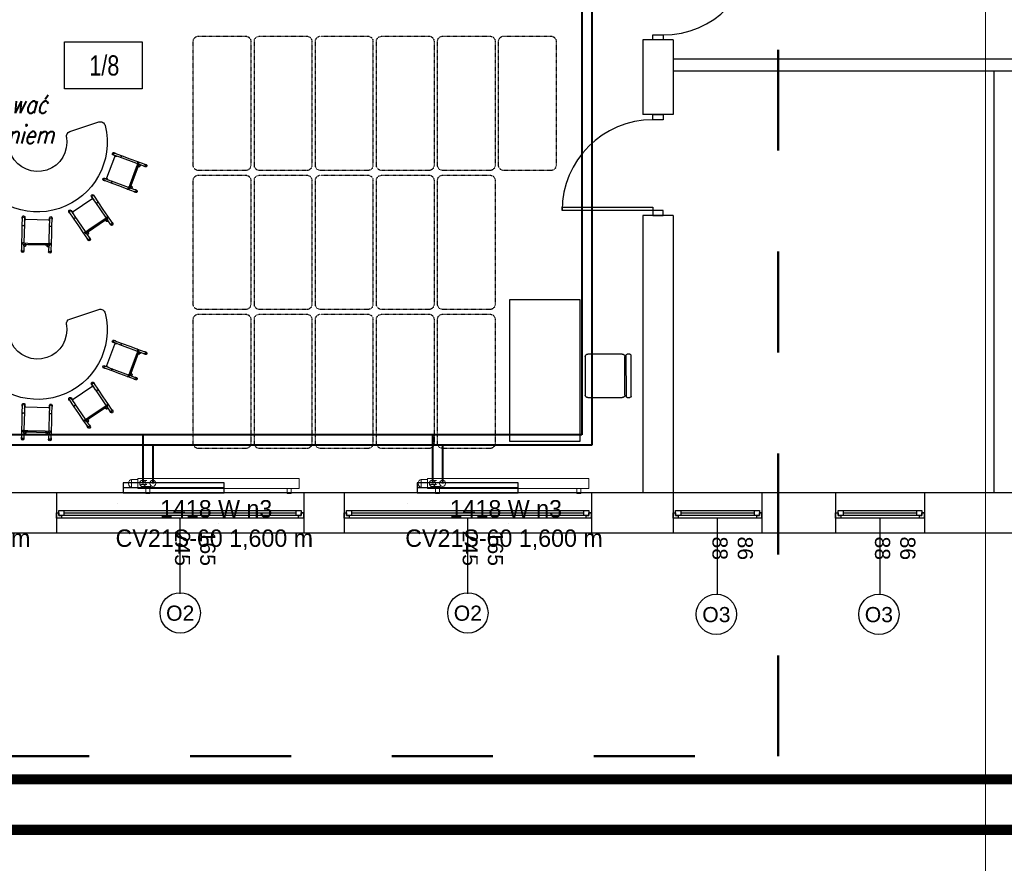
# Model space of a CAD drawing. Header units: millimetres. Extents: x 3698380 to 4312681, y 939872 to 1104488.
# Tile 63 of 93: x 4086576 to 4096331, y 1038159 to 1046516. Entities that reach past the tile are written whole.
import ezdxf
from ezdxf.enums import TextEntityAlignment as Align
from ezdxf.lldxf.tags import DXFTag

# ---------------------------------------------------------------- set-up
doc = ezdxf.new("R2010")
doc.units = ezdxf.units.MM
doc.header["$LTSCALE"] = 10
for name, pattern in [('1', [2, 1, -1]), ('ACAD_ISO03W100', [30, 12, -18]), ('CHSW', [0]), ('drobna przerywana', [0.4, 0.1, -0.1, 0.1, -0.1])]:
    doc.linetypes.add(name, pattern=pattern)
for name, color, linetype in [('__INST_opisy', 3, 'Continuous'), ('_wytyczne ele', 6, 'Continuous'), ('A_bloki', 252, 'Continuous'), ('A_opis_pom', 3, 'Continuous'), ('A_sc_istn', 252, 'Continuous'), ('A_wymiary', 1, 'Continuous'), ('SAN_Piony CO na rzucie', 8, 'Continuous')]:
    doc.layers.add(name, color=color, linetype=linetype)
for name, color, linetype, lineweight in [('HVAC_zakres_opracowania', 1, '1', 50), ('SAN_Armatura CO na rozwinięciu', 7, 'Continuous', 13), ('SAN_Armatura CO na rzucie', 7, 'Continuous', 13), ('SAN_Grzejniki CO na rzucie', 7, 'Continuous', 13), ('SAN_Przewody powrotne CO na rzucie', 5, 'Continuous', 40), ('SAN_Przewody zasilające CO na rzucie', 1, 'Continuous', 40)]:
    doc.layers.add(name, color=color, linetype=linetype, lineweight=lineweight)
doc.styles.add('Grzejniki CO na rzucie', font='txt')
doc.styles.add('ROMANS', font='romans.shx', dxfattribs={"width": 0.8, "oblique": 15})
doc.styles.get("Standard").update_dxf_attribs({"font": 'arial.ttf'})
doc.styles.add('Strzałki', font='ic-isocp.shx', dxfattribs={"width": 0.8})
tags = doc.linetypes.add('DASHED', pattern=[19.05, 12.7, -6.35]).pattern_tags.tags
tags[6:7] = [DXFTag(74, 4), DXFTag(75, 0), DXFTag(340, '0'), DXFTag(46, 1.0), DXFTag(50, 0.0), DXFTag(44, 0.0), DXFTag(45, 0.0)]
tags[4:5] = [DXFTag(74, 4), DXFTag(75, 0), DXFTag(340, '0'), DXFTag(46, 1.0), DXFTag(50, 0.0), DXFTag(44, 0.0), DXFTag(45, 0.0)]
doc.linetypes.add('TRACKS', pattern='A,0.15,[130,ltypeshp.shx,S=0.25,R=0,X=0,Y=0],0.15', length=0.3)

# ---------------------------------------------------------------- blocks, each defined once
blk = doc.blocks.new('*U462')
at = {"color": 252}
for p, q in [((-95, 20), (-100, 20)), ((-95, 17.5), (-95, 20)), ((140, 20), (-95, 20)), ((145, 20), (140, 20)), ((140, 20), (140, 17.5)), ((-100, 15), (-97.5, 15)), ((-97.5, 15), (-97.5, 17.5)), ((-97.5, 17.5), (-95, 17.5)), ((-92.5, 17.5), (-97.5, 17.5)), ((-97.5, 17.5), (-97.5, 12.5)), ((-97.5, 12.5), (-92.5, 12.5)), ((-92.5, 12.5), (-92.5, 17.5)), ((137.5, 17.5), (-92.5, 17.5)), ((-92.5, 15), (137.5, 15)), ((-92.5, 12.5), (137.5, 12.5)), ((-92.5, 12.5), (137.5, 12.5)), ((142.5, 17.5), (137.5, 17.5)), ((137.5, 17.5), (137.5, 12.5)), ((137.5, 12.5), (142.5, 12.5)), ((140, 17.5), (142.5, 17.5)), ((142.5, 17.5), (142.5, 15)), ((142.5, 12.5), (142.5, 17.5)), ((142.5, 15), (145, 15))]:
    blk.add_line(p, q, dxfattribs=at)
for points in [[(-100, 20), (-100, 15), (-97.5, 15)], [(145, 20), (145, 14.99), (142.5, 15)]]:
    blk.add_lwpolyline(points, dxfattribs=at)
blk = doc.blocks.new('*U338')
at = {"color": 252}
blk.add_lwpolyline([(75, 0), (0, 0)], dxfattribs=at)
for tag, p in [('S', (30, 5)), ('H', (30, -20))]:
    blk.add_attdef(tag, text='', height=15, dxfattribs=at).set_placement(p, align=Align.CENTER)
blk = doc.blocks.new('*U463')
at = {"color": 252}
for p, q in [((-16.5, 20), (-21.5, 20)), ((-16.5, 17.5), (-16.5, 20)), ((61.5, 20), (-16.5, 20)), ((66.5, 20), (61.5, 20)), ((61.5, 20), (61.5, 17.5)), ((-21.5, 15), (-19, 15)), ((-19, 15), (-19, 17.5)), ((-19, 17.5), (-16.5, 17.5)), ((-14, 17.5), (-19, 17.5)), ((-19, 17.5), (-19, 12.5)), ((-19, 12.5), (-14, 12.5)), ((-14, 12.5), (-14, 17.5)), ((59, 17.5), (-14, 17.5)), ((-14, 15), (59, 15)), ((-14, 12.5), (59, 12.5)), ((-14, 12.5), (59, 12.5)), ((64, 17.5), (59, 17.5)), ((59, 17.5), (59, 12.5)), ((59, 12.5), (64, 12.5)), ((61.5, 17.5), (64, 17.5)), ((64, 17.5), (64, 15)), ((64, 12.5), (64, 17.5)), ((64, 15), (66.5, 15))]:
    blk.add_line(p, q, dxfattribs=at)
for points in [[(-21.5, 20), (-21.5, 15), (-19, 15)], [(66.5, 20), (66.5, 15), (64, 15)]]:
    blk.add_lwpolyline(points, dxfattribs=at)
blk = doc.blocks.new('*U469')
at = {"color": 252}
for points in [[(35, 900), (35, 0), (0, 0), (0, 900)], [(-50, -100), (0, -100), (0, 0), (-50, 0)], [(950, 0), (950, -100), (900, -100), (900, 0)]]:
    blk.add_lwpolyline(points, close=True, dxfattribs=at)
blk.add_arc((0, 0), 900, 0, 90, dxfattribs=at)
blk = doc.blocks.new('Stolik banan - czerwony - wys_ 53 cm-1783507-0 PARTER')
at = {"layer": 'A_bloki'}
for p, q in [((-33.64, 69.19), (-63.82, 69.19)), ((63.79, 69.19), (33.62, 69.19))]:
    blk.add_line(p, q, dxfattribs=at)
for centre, radius, start, end in [((-63.82, 64.19), 5, 90, 184.4808), ((-33.64, 64.19), 5, 8.45652, 90), ((33.62, 64.19), 5, 90, 171.54348), ((63.79, 64.19), 5, 355.5192, 90), ((-0.01, 69.19), 69, 184.4808, 355.5192), ((-0.01, 69.19), 29, 188.45652, 351.54348)]:
    blk.add_arc(centre, radius, start, end, dxfattribs=at)
blk = doc.blocks.new('Krzesełko 38 cm - Czerwony-V99-0 PARTER')
at = {"layer": 'A_bloki'}
for p, q in [((-14.75, 7.01), (-14.75, 5.8)), ((-14.5, 5.8), (-14.5, -1.97)), ((-13.5, 0), (-8.5, 0)), ((-12.5, 1), (-12.5, 5.8)), ((-12.5, 1), (-12.5, 0)), ((-12.25, 5.8), (-12.25, 7.01)), ((-10.5, 0.06), (-10.5, 1)), ((10.5, 0.11), (-10.5, 0.11)), ((-8.5, 0), (8.5, 0)), ((8.5, 0), (13.5, 0)), ((10.5, 1), (10.5, 0.06)), ((12.25, 7.01), (12.25, 5.8)), ((12.5, 5.8), (12.5, 1)), ((12.5, 0), (12.5, 1)), ((14.5, -1.97), (14.5, 5.8)), ((14.75, 5.8), (14.75, 7.01)), ((-14.5, -1.97), (-14.5, -9.97)), ((-13.5, 0), (-13.5, -1)), ((-8.5, -1), (-13.5, -1)), ((-12.5, -1.97), (-12.5, -1)), ((-12.5, -1.05), (-12.5, -1.89)), ((-12.5, -19.79), (-12.5, -1.89)), ((8.5, -1), (-8.5, -1)), ((13.5, -1), (8.5, -1)), ((12.5, -1), (12.5, -1.97)), ((12.5, -1.89), (12.5, -1.05)), ((12.5, -1.89), (12.5, -19.79)), ((13.5, -1), (13.5, 0)), ((14.5, -9.97), (14.5, -1.97)), ((-14.5, -9.97), (-14.5, -17.97)), ((-14.5, -17.97), (-14.5, -26.94)), ((-12.5, -19.11), (-12.5, -17.97)), ((12.5, -17.97), (12.5, -19.11)), ((14.5, -17.97), (14.5, -9.97)), ((14.5, -26.94), (14.5, -17.97)), ((-14.75, -25.73), (-14.75, -26.94)), ((-12.5, -19.98), (-12.5, -19.79)), ((-12.5, -22.92), (-12.5, -19.98)), ((-12.5, -26.94), (-12.5, -22.92)), ((-12.25, -26.94), (-12.25, -25.73)), ((-11.14, -24.82), (11.14, -24.82)), ((12.25, -25.73), (12.25, -26.94)), ((12.5, -19.79), (12.5, -19.98)), ((12.5, -19.98), (12.5, -22.92)), ((12.5, -22.92), (12.5, -26.94)), ((14.75, -26.94), (14.75, -25.73))]:
    blk.add_line(p, q, dxfattribs=at)
at = {"layer": 'A_bloki', "flags": 128}
for points in [[(-12.5, -22.92), (-12.46, -23.34), (-12.32, -23.74), (-12.11, -24.1), (-11.83, -24.41), (-11.49, -24.66)], [(11.49, -24.66), (11.83, -24.41), (12.11, -24.1), (12.32, -23.74), (12.46, -23.34), (12.5, -22.92)]]:
    blk.add_lwpolyline(points, dxfattribs=at)
at = {"layer": 'A_bloki'}
for centre, radius, start, end in [((-11.5, 1), 1, 0, 180), ((-11.5, 1), 1, 135, 180), ((-11.5, 1), 1, 180, 255), ((-11.5, 1), 1, 180, 360), ((-11.5, 1), 1, 30, 120), ((-11.5, 1), 1, 300, 0), ((-11.5, 1), 1, 0, 15), ((11.5, 1), 1, 360, 180), ((11.5, 1), 1, 120, 180), ((11.5, 1), 1, 180, 240), ((11.5, 1), 1, 180, 360), ((11.5, 1), 1, 360, 105), ((11.5, 1), 1, 270, 360), ((-10.5, -1.89), 2, 155.58201, 180), ((10.5, -1.89), 2, 0, 24.41799)]:
    blk.add_arc(centre, radius, start, end, dxfattribs=at)
for centre, major_axis, start_param, end_param in [((-13.5, 7.01), (-1.25, 0), 3.141593, 6.283185), ((-13.5, 7.01), (1.25, 0), 3.141593, 3.403392), ((-13.5, 5.8), (1.25, 0), 0, 3.141593), ((-13.5, 5.8), (1.25, 0), 3.141593, 3.77396), ((-13.5, 5.8), (-1, 0), 3.141593, 6.283185), ((-13.5, 5.8), (1.25, 0), 5.650818, 6.283185), ((-13.5, 7.01), (-1.25, 0), 2.879793, 3.141593), ((13.5, 7.01), (-1.25, 0), 3.141593, 6.283185), ((13.5, 7.01), (1.25, 0), 3.141593, 3.403392), ((13.5, 5.8), (1.25, 0), 0, 3.141593), ((13.5, 5.8), (1.25, 0), 3.141593, 3.77396), ((13.5, 5.8), (-1, 0), 3.141593, 6.283185), ((13.5, 5.8), (1.25, 0), 5.650818, 6.283185), ((13.5, 7.01), (-1.25, 0), 2.879793, 3.141593), ((-13.5, -25.73), (1.25, 0), 2.509225, 3.141593), ((-13.5, -25.73), (1.25, 0), 3.141593, 6.283185), ((-13.5, -26.94), (-1.25, 0), 6.021386, 6.283185), ((-13.5, -26.94), (-1.25, 0), 0, 3.141593), ((-13.5, -25.73), (1.25, 0), 0, 0.632368), ((-13.5, -26.94), (1.25, 0), 0, 0.261799), ((13.5, -25.73), (1.25, 0), 2.509225, 3.141593), ((13.5, -25.73), (1.25, 0), 3.141593, 6.283185), ((13.5, -26.94), (-1.25, 0), 6.100199, 6.283185), ((13.5, -26.94), (-1.25, 0), 0, 3.141593), ((13.5, -25.73), (1.25, 0), 0, 0.632368), ((13.5, -26.94), (1.25, 0), 0, 0.261799)]:
    blk.add_ellipse(centre, major_axis=major_axis, ratio=0.970296, start_param=start_param, end_param=end_param, dxfattribs=at)
for points, knots in [([(-12.5, 1), (-12.5, 1.09), (-12.48, 1.22), (-12.43, 1.38), (-12.38, 1.48), (-12.33, 1.56), (-12.28, 1.63), (-12.24, 1.68), (-12.21, 1.71)], [0, 0, 0, 0, 0.0833333, 0.125, 0.1666667, 0.1875, 0.2083333, 0.25, 0.25, 0.25, 0.25]), ([(-11.76, 0.03), (-11.8, 0.05), (-11.88, 0.07), (-12, 0.13), (-12.09, 0.19), (-12.16, 0.25), (-12.22, 0.31), (-12.3, 0.39), (-12.36, 0.48), (-12.4, 0.56), (-12.43, 0.64), (-12.48, 0.78), (-12.5, 0.91), (-12.5, 1)], [0.5833333, 0.5833333, 0.5833333, 0.5833333, 0.625, 0.6666667, 0.7083333, 0.7291667, 0.75, 0.7916667, 0.8333333, 0.8541667, 0.875, 0.9166667, 1, 1, 1, 1]), ([(-12, 1.87), (-11.96, 1.89), (-11.88, 1.93), (-11.72, 1.98), (-11.5, 2.01), (-11.28, 1.98), (-11.12, 1.93), (-11.04, 1.89), (-11, 1.87)], [0.3333333, 0.3333333, 0.3333333, 0.3333333, 0.375, 0.4166667, 0.5, 0.5833333, 0.625, 0.6666667, 0.6666667, 0.6666667, 0.6666667]), ([(-10.5, 1), (-10.5, 0.91), (-10.52, 0.78), (-10.57, 0.62), (-10.62, 0.52), (-10.67, 0.44), (-10.72, 0.37), (-10.78, 0.31), (-10.84, 0.25), (-10.91, 0.19), (-10.96, 0.16), (-11, 0.13)], [0, 0, 0, 0, 0.0833333, 0.125, 0.1666667, 0.1875, 0.2083333, 0.25, 0.2708333, 0.2916667, 0.3333333, 0.3333333, 0.3333333, 0.3333333]), ([(10.5, 1), (10.5, 1.09), (10.52, 1.22), (10.57, 1.38), (10.62, 1.48), (10.67, 1.56), (10.72, 1.63), (10.78, 1.69), (10.84, 1.75), (10.91, 1.81), (10.96, 1.84), (11, 1.87)], [0, 0, 0, 0, 0.0833333, 0.125, 0.1666667, 0.1875, 0.2083333, 0.25, 0.2708333, 0.2916667, 0.3333333, 0.3333333, 0.3333333, 0.3333333]), ([(11, 0.13), (10.96, 0.16), (10.91, 0.19), (10.84, 0.25), (10.78, 0.31), (10.7, 0.39), (10.64, 0.48), (10.6, 0.56), (10.57, 0.64), (10.52, 0.78), (10.5, 0.91), (10.5, 1)], [0.6666667, 0.6666667, 0.6666667, 0.6666667, 0.7083333, 0.7291667, 0.75, 0.7916667, 0.8333333, 0.8541667, 0.875, 0.9166667, 1, 1, 1, 1]), ([(11.06, 0.03), (11.01, 0.04), (10.83, 0.09), (10.64, 0.11), (10.5, 0.11)], [0.4285714, 0.4285714, 0.4285714, 0.4285714, 0.5714286, 1, 1, 1, 1]), ([(11.5, 2), (11.59, 2), (11.72, 1.98), (11.88, 1.93), (11.96, 1.89), (12, 1.87)], [0.5, 0.5, 0.5, 0.5, 0.5833333, 0.625, 0.6666667, 0.6666667, 0.6666667, 0.6666667]), ([(12.5, 1), (12.5, 0.91), (12.48, 0.78), (12.43, 0.62), (12.38, 0.52), (12.33, 0.44), (12.28, 0.37), (12.22, 0.31), (12.16, 0.25), (12.09, 0.19), (12, 0.13), (11.88, 0.07), (11.72, 0.02), (11.59, 0), (11.5, 0)], [0, 0, 0, 0, 0.0833333, 0.125, 0.1666667, 0.1875, 0.2083333, 0.25, 0.2708333, 0.2916667, 0.3333333, 0.375, 0.4166667, 0.5, 0.5, 0.5, 0.5]), ([(12.21, 1.71), (12.24, 1.68), (12.3, 1.61), (12.36, 1.52), (12.4, 1.44), (12.43, 1.36), (12.48, 1.22), (12.5, 1.09), (12.5, 1)], [0.75, 0.75, 0.75, 0.75, 0.7916667, 0.8333333, 0.8541667, 0.875, 0.9166667, 1, 1, 1, 1]), ([(-14.5, -1.97), (-14.5, -1.9), (-14.48, -1.8), (-14.43, -1.67), (-14.37, -1.58), (-14.3, -1.49), (-14.21, -1.41), (-14.11, -1.35), (-13.97, -1.27), (-13.76, -1.2), (-13.5, -1.18), (-13.24, -1.2), (-13.03, -1.27), (-12.89, -1.35), (-12.79, -1.41), (-12.7, -1.49), (-12.63, -1.58), (-12.57, -1.67), (-12.52, -1.8), (-12.5, -1.9), (-12.5, -1.97)], [0, 0, 0, 0, 0.083333, 0.125, 0.166667, 0.208333, 0.25, 0.291667, 0.333333, 0.416667, 0.5, 0.583333, 0.666667, 0.708333, 0.75, 0.791667, 0.833333, 0.875, 0.916667, 1, 1, 1, 1]), ([(12.5, -1.97), (12.5, -1.9), (12.52, -1.8), (12.57, -1.67), (12.63, -1.58), (12.7, -1.49), (12.79, -1.41), (12.89, -1.35), (13.03, -1.27), (13.24, -1.2), (13.5, -1.18), (13.76, -1.2), (13.97, -1.27), (14.11, -1.35), (14.21, -1.41), (14.3, -1.49), (14.37, -1.58), (14.43, -1.67), (14.48, -1.8), (14.5, -1.9), (14.5, -1.97)], [0, 0, 0, 0, 0.083333, 0.125, 0.166667, 0.208333, 0.25, 0.291667, 0.333333, 0.416667, 0.5, 0.583333, 0.666667, 0.708333, 0.75, 0.791667, 0.833333, 0.875, 0.916667, 1, 1, 1, 1]), ([(-14.5, -17.97), (-14.5, -18.04), (-14.48, -18.14), (-14.43, -18.27), (-14.37, -18.36), (-14.3, -18.44), (-14.21, -18.52), (-14.11, -18.59), (-13.97, -18.67), (-13.76, -18.73), (-13.5, -18.76), (-13.24, -18.73), (-13.03, -18.67), (-12.89, -18.59), (-12.79, -18.52), (-12.7, -18.44), (-12.63, -18.36), (-12.57, -18.27), (-12.52, -18.14), (-12.5, -18.04), (-12.5, -17.97)], [0, 0, 0, 0, 0.083333, 0.125, 0.166667, 0.208333, 0.25, 0.291667, 0.333333, 0.416667, 0.5, 0.583333, 0.666667, 0.708333, 0.75, 0.791667, 0.833333, 0.875, 0.916667, 1, 1, 1, 1]), ([(12.5, -17.97), (12.5, -18.04), (12.52, -18.14), (12.57, -18.27), (12.63, -18.36), (12.7, -18.44), (12.79, -18.52), (12.89, -18.59), (13.03, -18.67), (13.24, -18.73), (13.5, -18.76), (13.76, -18.73), (13.97, -18.67), (14.11, -18.59), (14.21, -18.52), (14.3, -18.44), (14.37, -18.36), (14.43, -18.27), (14.48, -18.14), (14.5, -18.04), (14.5, -17.97)], [0, 0, 0, 0, 0.083333, 0.125, 0.166667, 0.208333, 0.25, 0.291667, 0.333333, 0.416667, 0.5, 0.583333, 0.666667, 0.708333, 0.75, 0.791667, 0.833333, 0.875, 0.916667, 1, 1, 1, 1]), ([(-11.57, -24.61), (-11.57, -24.61), (-11.58, -24.6), (-11.6, -24.59), (-11.61, -24.58), (-11.63, -24.57), (-11.64, -24.56), (-11.66, -24.55), (-11.67, -24.54), (-11.68, -24.53), (-11.7, -24.52), (-11.71, -24.51), (-11.73, -24.5), (-11.74, -24.49), (-11.76, -24.47), (-11.79, -24.45), (-11.82, -24.42), (-11.86, -24.39), (-11.91, -24.34), (-11.94, -24.31), (-11.96, -24.29)], [0, 0, 0, 0, 0.071429, 0.107143, 0.142857, 0.178571, 0.214286, 0.25, 0.285714, 0.321429, 0.357143, 0.392857, 0.428571, 0.464286, 0.5, 0.571429, 0.642857, 0.714286, 0.857143, 1, 1, 1, 1]), ([(-11.49, -24.66), (-11.46, -24.67), (-11.43, -24.69), (-11.39, -24.71), (-11.36, -24.72), (-11.35, -24.73), (-11.33, -24.74), (-11.31, -24.75), (-11.29, -24.76), (-11.28, -24.76), (-11.26, -24.77), (-11.24, -24.78), (-11.23, -24.78), (-11.21, -24.79), (-11.19, -24.8), (-11.18, -24.8), (-11.16, -24.81), (-11.15, -24.81), (-11.15, -24.81), (-11.14, -24.82), (-11.14, -24.82), (-11.14, -24.82), (-11.14, -24.81)], [0, 0, 0, 0, 0.1428571, 0.2142857, 0.25, 0.2857143, 0.3214286, 0.3571429, 0.3928571, 0.4285714, 0.4642857, 0.5, 0.5357143, 0.5714286, 0.6071429, 0.6428571, 0.6785714, 0.7142857, 0.75, 0.7857143, 0.8214286, 0.8571429, 0.8571429, 0.8571429, 0.8571429]), ([(11.14, -24.81), (11.14, -24.82), (11.14, -24.82), (11.14, -24.82), (11.15, -24.81), (11.15, -24.81), (11.16, -24.81), (11.18, -24.8), (11.19, -24.8), (11.21, -24.79), (11.23, -24.78), (11.24, -24.78), (11.26, -24.77), (11.28, -24.76), (11.29, -24.76), (11.31, -24.75), (11.33, -24.74), (11.35, -24.73), (11.36, -24.72), (11.39, -24.71), (11.43, -24.69), (11.46, -24.67), (11.49, -24.66)], [0.1428571, 0.1428571, 0.1428571, 0.1428571, 0.1785714, 0.2142857, 0.25, 0.2857143, 0.3214286, 0.3571429, 0.3928571, 0.4285714, 0.4642857, 0.5, 0.5357143, 0.5714286, 0.6071429, 0.6428571, 0.6785714, 0.7142857, 0.75, 0.7857143, 0.8571429, 1, 1, 1, 1]), ([(11.96, -24.29), (11.94, -24.31), (11.91, -24.34), (11.86, -24.39), (11.82, -24.42), (11.79, -24.45), (11.76, -24.47), (11.74, -24.49), (11.73, -24.5), (11.71, -24.51), (11.7, -24.52), (11.68, -24.53), (11.67, -24.54), (11.66, -24.55), (11.64, -24.56), (11.63, -24.57), (11.61, -24.58), (11.6, -24.59), (11.58, -24.6), (11.57, -24.61), (11.57, -24.61)], [0, 0, 0, 0, 0.142857, 0.285714, 0.357143, 0.428571, 0.5, 0.535714, 0.571429, 0.607143, 0.642857, 0.678571, 0.714286, 0.75, 0.785714, 0.821429, 0.857143, 0.892857, 0.928571, 1, 1, 1, 1])]:
    blk.add_open_spline(points, degree=3, knots=knots, dxfattribs=at)
for points in [[(-10.5, 0.11), (-10.55, 0.11), (-10.64, 0.11), (-10.78, 0.09), (-10.92, 0.07), (-11.01, 0.04), (-11.06, 0.03)], [(-10.79, 1.71), (-10.76, 1.68), (-10.7, 1.61), (-10.66, 1.54), (-10.63, 1.5)], [(-10.53, 1.26), (-10.51, 1.18), (-10.5, 1.09), (-10.5, 1)]]:
    blk.add_open_spline(points, degree=3, dxfattribs=at)
blk = doc.blocks.new('Krzesło Breuera - Krzesło Breuera-V3-1 PIĘTRO')
at = {"layer": 'A_bloki'}
for p, q in [((-21.59, 17.62), (-21.59, 20.08)), ((-20.32, 21.35), (20.32, 21.35)), ((21.59, 20.08), (21.59, 17.62)), ((-21.59, -21.59), (-21.59, 12.7)), ((20.32, 16.35), (-20.32, 16.35)), ((-19.05, 15.24), (19.05, 15.24)), ((21.59, 12.7), (21.59, -21.59)), ((19.05, -24.13), (-19.05, -24.13))]:
    blk.add_line(p, q, dxfattribs=at)
for centre, radius, start, end in [((-20.32, 20.08), 1.27, 90, 180), ((20.32, 20.08), 1.27, 0, 90), ((-20.32, 17.62), 1.27, 180, 270), ((-19.05, 12.7), 2.54, 90, 180), ((19.05, 12.7), 2.54, 0, 90), ((20.32, 17.62), 1.27, 270, 0), ((-19.05, -21.59), 2.54, 180, 270), ((19.05, -21.59), 2.54, 270, 0)]:
    blk.add_arc(centre, radius, start, end, dxfattribs=at)
blk = doc.blocks.new('gvjgvy')
at = {"layer": 'A_bloki', "linetype": 'drobna przerywana'}
for p, q in [((192734, -595318), (192734, -595788)), ((194014, -595268), (192784, -595268)), ((194064, -595788), (194064, -595318)), ((192784, -595838), (194014, -595838))]:
    blk.add_line(p, q, dxfattribs=at)
for centre, start, end in [((192784, -595318), 90, 180), ((194014, -595318), 0, 90), ((192784, -595788), 180, 270), ((194014, -595788), 270, 0)]:
    blk.add_arc(centre, 50, start, end, dxfattribs=at)
blk = doc.blocks.new('d')
at = {"color": 252, "lineweight": 9}
blk.add_line((3747510.58, 823353.19), (3747510.58, 775173.19), dxfattribs=at)
at = {"layer": 'A_bloki', "color": 252}
blk.add_lwpolyline([(3742792.66, 783538.99), (3742792.66, 782138.99), (3743492.66, 782138.99), (3743492.66, 783538.99)], close=True, dxfattribs=at)
at = {"layer": 'A_opis_pom', "color": 252, "ltscale": 2}
blk.add_lwpolyline([(3738386.19, 786094.11), (3739155.12, 786094.11), (3739155.12, 785628.68), (3738386.19, 785628.68)], close=True, dxfattribs=at)
at = {"layer": 'A_sc_istn', "color": 252}
for points in [[(3744114.74, 786112.59), (3744114.74, 785372.8)], [(3744414.74, 786112.59), (3744114.74, 786112.59)], [(3744414.74, 786112.59), (3744414.74, 785372.8)], [(3744414.74, 785927.02), (3746834.74, 785927.02)], [(3746834.74, 785927.02), (3748199.74, 785927.02)], [(3744414.74, 785807.02), (3746834.74, 785807.02)], [(3746834.74, 785807.02), (3748199.74, 785807.02)], [(3747594.74, 781627.02), (3747594.74, 785807.02)], [(3744414.74, 785372.8), (3744114.74, 785372.8)], [(3744114.74, 784372.8), (3744114.74, 781627.02)], [(3744414.74, 784372.8), (3744114.74, 784372.8)], [(3744414.74, 784372.8), (3744414.74, 781627.02)], [(3748199.74, 781627.02), (3730709.74, 781627.02)], [(3738304.74, 781627.02), (3738304.74, 781227.02)], [(3740754.74, 781627.02), (3740754.74, 781227.02)], [(3741154.74, 781627.02), (3741154.74, 781227.02)], [(3743604.74, 781627.02), (3743604.74, 781227.02)], [(3744414.74, 781627.02), (3744414.74, 781227.02)], [(3745294.74, 781627.02), (3745294.74, 781227.02)], [(3746024.74, 781627.02), (3746024.74, 781227.02)], [(3746904.74, 781627.02), (3746904.74, 781227.02)], [(3748199.74, 781227.02), (3730709.74, 781227.02)]]:
    blk.add_lwpolyline(points, dxfattribs=at)
for points in [[(3744214.74, 785372.8), (3744314.74, 785372.8), (3744314.74, 785322.8), (3744214.74, 785322.8)], [(3743314.74, 784457.8), (3744214.74, 784457.8), (3744214.74, 784422.8), (3743314.74, 784422.8)], [(3744314.74, 784372.8), (3744314.74, 784422.8), (3744214.74, 784422.8), (3744214.74, 784372.8)], [(3739966.9, 781727.02), (3738966.9, 781727.02), (3738966.9, 781627.02), (3739966.9, 781627.02)], [(3742879.74, 781727.02), (3741879.74, 781727.02), (3741879.74, 781627.02), (3742879.74, 781627.02)]]:
    blk.add_lwpolyline(points, close=True, dxfattribs=at)
at = {"layer": 'A_sc_istn', "color": 252, "linetype": 'TRACKS', "ltscale": 20}
for points in [[(3739966.9, 781677.02), (3738966.9, 781677.02)], [(3742879.74, 781677.02), (3741879.74, 781677.02)]]:
    blk.add_lwpolyline(points, dxfattribs=at)
at = {"layer": 'A_sc_istn', "color": 252}
for centre in [(3739531.05, 780437.26), (3742381.05, 780437.26), (3744843.11, 780423.26), (3746453.11, 780423.26)]:
    blk.add_circle(centre, 200, dxfattribs=at)
blk.add_arc((3744214.74, 784422.8), 900, 90, 180, dxfattribs=at)
at = {"layer": 'A_bloki', "color": 252, "xscale": -1, "rotation": 270}
for p in [(4335498.8, 592085.88), (4336103.8, 592085.88), (4336708.8, 592085.88), (4337313.8, 592085.88), (4337918.8, 592085.88), (4338523.8, 592085.88), (4335498.8, 590708.94), (4336103.8, 590708.94), (4336708.8, 590708.94), (4337313.8, 590708.94), (4337918.8, 590708.94), (4335498.8, 589332), (4336103.8, 589332), (4336708.8, 589332), (4337313.8, 589332), (4337918.8, 589332)]:
    blk.add_blockref('gvjgvy', p, dxfattribs=at)
at = {"layer": 'A_bloki', "color": 252}
for name, p, xscale, yscale, zscale, rotation in [('Stolik banan - czerwony - wys_ 53 cm-1783507-0 PARTER', (3738335.71, 784442.52), -9.999999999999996, 9.999999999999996, 9.999999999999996, 18.34875562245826), ('Krzesełko 38 cm - Czerwony-V99-0 PARTER', (3739075.93, 784764.96), -10.00000000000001, 10.00000000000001, 10.00000000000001, 249.6655737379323), ('Krzesełko 38 cm - Czerwony-V99-0 PARTER', (3738702.09, 784269.98), -9.999999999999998, 9.999999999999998, 9.999999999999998, 214.1670878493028), ('Krzesełko 38 cm - Czerwony-V99-0 PARTER', (3738107.27, 784085.48), -9.999999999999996, 9.999999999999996, 9.999999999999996, 178.5165308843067), ('Stolik banan - czerwony - wys_ 53 cm-1783507-0 PARTER', (3738335.71, 782585.02), -9.999999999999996, 9.999999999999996, 9.999999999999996, 18.34875562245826), ('Krzesełko 38 cm - Czerwony-V99-0 PARTER', (3739075.93, 782907.47), -10.00000000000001, 10.00000000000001, 10.00000000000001, 249.6655737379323), ('Krzesło Breuera - Krzesło Breuera-V3-1 PIĘTRO', (3743784.35, 782785.68), -10, 10, 10, 270.0242200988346), ('Krzesełko 38 cm - Czerwony-V99-0 PARTER', (3738702.09, 782412.49), -9.999999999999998, 9.999999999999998, 9.999999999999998, 214.1670878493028), ('Krzesełko 38 cm - Czerwony-V99-0 PARTER', (3738107.27, 782227.99), -9.999999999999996, 9.999999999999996, 9.999999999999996, 178.5165308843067)]:
    blk.add_blockref(name, p, dxfattribs=dict(at, xscale=xscale, yscale=yscale, zscale=zscale, rotation=rotation))
at = {"layer": 'A_sc_istn', "color": 252, "rotation": 270}
blk.add_blockref('*U469', (3744314.74, 787062.59), dxfattribs=at)
at = {"layer": 'A_sc_istn', "color": 252, "xscale": -10, "yscale": 10, "zscale": 10, "rotation": 180}
for name, p in [('*U462', (3739304.74, 781576.99)), ('*U462', (3742154.74, 781576.99)), ('*U463', (3744629.74, 781576.99)), ('*U463', (3746239.74, 781576.99))]:
    blk.add_blockref(name, p, dxfattribs=at)
at = {"layer": 'A_sc_istn', "color": 252, "linetype": 'ACAD_ISO03W100'}
ref = blk.add_blockref('*U338', (3739529.74, 781377), dxfattribs=dict(at, xscale=-10, yscale=10, zscale=10, rotation=90))
ref.add_attrib('S', '245', dxfattribs={"layer": '0', "color": 252, "height": 150, "rotation": 270}).set_placement((3739479.74, 781077), align=Align.CENTER)
ref.add_attrib('H', '165', dxfattribs={"layer": '0', "color": 252, "height": 150, "rotation": 270}).set_placement((3739729.74, 781077), align=Align.CENTER)
ref = blk.add_blockref('*U338', (3742379.74, 781377), dxfattribs=dict(at, xscale=-10, yscale=10, zscale=10, rotation=90))
ref.add_attrib('S', '245', dxfattribs={"layer": '0', "color": 252, "height": 150, "rotation": 270}).set_placement((3742329.74, 781077), align=Align.CENTER)
ref.add_attrib('H', '165', dxfattribs={"layer": '0', "color": 252, "height": 150, "rotation": 270}).set_placement((3742579.74, 781077), align=Align.CENTER)
ref = blk.add_blockref('*U338', (3744854.74, 781377), dxfattribs=dict(at, xscale=-10, yscale=10, zscale=10, rotation=90))
ref.add_attrib('S', '88', dxfattribs={"layer": '0', "color": 252, "height": 150, "rotation": 270}).set_placement((3744804.74, 781077), align=Align.CENTER)
ref.add_attrib('H', '86', dxfattribs={"layer": '0', "color": 252, "height": 150, "rotation": 270}).set_placement((3745054.74, 781077), align=Align.CENTER)
ref = blk.add_blockref('*U338', (3746464.74, 781377), dxfattribs=dict(at, xscale=-10, yscale=10, zscale=10, rotation=90))
ref.add_attrib('S', '88', dxfattribs={"layer": '0', "color": 252, "height": 150, "rotation": 270}).set_placement((3746414.74, 781077), align=Align.CENTER)
ref.add_attrib('H', '86', dxfattribs={"layer": '0', "color": 252, "height": 150, "rotation": 270}).set_placement((3746664.74, 781077), align=Align.CENTER)
at = {"layer": 'A_sc_istn', "color": 252, "char_height": 300, "attachment_point": 7}
for s, insert in [('{\\H0.5x;O2}', (3739391.34, 780357.3)), ('{\\H0.5x;O2}', (3742241.34, 780357.3)), ('{\\H0.5x;O3}', (3744703.4, 780343.3)), ('{\\H0.5x;O3}', (3746313.4, 780343.3))]:
    blk.add_mtext_dynamic_manual_height_columns(s, width=232.5953, gutter_width=12.5, heights=[0], dxfattribs=dict(at, insert=insert))
at = {"layer": 'A_opis_pom', "color": 252, "insert": (3738779.18, 785858.94), "char_height": 200, "attachment_point": 5, "style": 'Strzałki', "bg_fill": 3, "box_fill_scale": 1.2, "bg_fill_color": 256, "bg_fill_transparency": 10554628}
blk.add_mtext('1/8', dxfattribs=at)
blk = doc.blocks.new('A$C77EF4F1D')
at = {"layer": 'HVAC_zakres_opracowania', "color": 2, "ltscale": 100}
for p, q in [((16739.2, -14310.6), (16739.2, 1834.7)), ((-1085.3, -14310.6), (16739.2, -14310.6))]:
    blk.add_line(p, q, dxfattribs=at)
blk = doc.blocks.new('PLYVK_P_ALH_RIGHT_P_60_5_160_30_10')
at = {"layer": 'SAN_Grzejniki CO na rzucie', "color": 9, "true_color": 0x000009}
for p, q in [((770, -70), (670, -70)), ((770, -90), (710, -90)), ((770, -110), (670, -110)), ((770, -130), (710, -130))]:
    blk.add_line(p, q, dxfattribs=at)
at = {"layer": 'SAN_Grzejniki CO na rzucie', "true_color": 0x000000}
for points in [[(-720, -50), (-720, 0), (-680, 0), (-680, -50)], [(680, -50), (680, 0), (720, 0), (720, -50)], [(-800, -150), (800, -150), (800, -50), (-800, -50), (-800, -150)]]:
    blk.add_lwpolyline(points, dxfattribs=at)
blk = doc.blocks.new('VERTPIPECOSUPPLY_P')
at = {"layer": 'SAN_Przewody zasilające CO na rzucie', "lineweight": 13, "true_color": 0x000000}
blk.add_circle((0, 0), 30, dxfattribs=at)
blk = doc.blocks.new('VERTPIPECORETURN_P')
at = {"layer": 'SAN_Przewody powrotne CO na rzucie', "lineweight": 13, "true_color": 0x000000}
blk.add_circle((0, 0), 30, dxfattribs=at)
blk = doc.blocks.new('ZTGRZVK_P')
at = {"layer": 'SAN_Armatura CO na rozwinięciu', "true_color": 0x000000}
blk.add_lwpolyline([(50, 40), (110, 40), (110, -40), (50, -40), (50, 40)], dxfattribs=at)
blk.add_ellipse((110, 0), major_axis=(0, 40), ratio=0.75, start_param=3.141593, end_param=6.283185, dxfattribs=at)

msp = doc.modelspace()

# ---------------------------------------------------------------- block references
at = {"layer": 'A_wymiary'}
msp.add_blockref('d', (348634.7, 260202.7), dxfattribs=at)

# ---------------------------------------------------------------- next in the draw order: linework, layer by layer
at = {"layer": '__INST_opisy', "ltscale": 2, "const_width": 100}
msp.add_lwpolyline([(4067008.5, 1068191), (4109008.5, 1068191), (4109008.5, 1038491), (4067008.5, 1038491), (4067008.5, 1068191)], dxfattribs=at)
msp.add_lwpolyline([(4067508.5, 1067691), (4108508.5, 1067691), (4108508.5, 1038991), (4067508.5, 1038991)], close=True, dxfattribs=at)
at = {"layer": 'SAN_Grzejniki CO na rzucie', "true_color": 0x000000}
for p, q in [((4087544.8, 1041722.2), (4087544.8, 1041722.2)), ((4090414.8, 1041722.2), (4090414.8, 1041722.2)), ((4088544.8, 1041521.2), (4088544.8, 1041521.2)), ((4091414.8, 1041521.2), (4091414.8, 1041521.2))]:
    msp.add_line(p, q, dxfattribs=at)
at = {"layer": 'SAN_Przewody powrotne CO na rzucie', "linetype": 'DASHED', "true_color": 0x000000}
for p, q in [((4092144.8, 1050822.2), (4092144.8, 1042402.2)), ((4087794.8, 1042402.2), (4084994.8, 1042402.2)), ((4087794.8, 1042402.2), (4087794.8, 1041922.2)), ((4090664.8, 1042402.2), (4087794.8, 1042402.2)), ((4090664.8, 1042402.2), (4090664.8, 1041922.2)), ((4092144.8, 1042402.2), (4090664.8, 1042402.2))]:
    msp.add_line(p, q, dxfattribs=at)
at = {"layer": 'SAN_Przewody zasilające CO na rzucie', "linetype": 'CHSW', "true_color": 0x000000}
for p, q in [((4092244.8, 1050722.2), (4092244.8, 1042302.2)), ((4087894.8, 1042302.2), (4085094.8, 1042302.2)), ((4087894.8, 1042302.2), (4087894.8, 1041922.2)), ((4090764.8, 1042302.2), (4087894.8, 1042302.2)), ((4090764.8, 1042302.2), (4090764.8, 1041922.2)), ((4092244.8, 1042302.2), (4090764.8, 1042302.2))]:
    msp.add_line(p, q, dxfattribs=at)

# ---------------------------------------------------------------- next in the draw order: block references
at = {"layer": '_wytyczne ele', "color": 2, "ltscale": 2}
msp.add_blockref('A$C77EF4F1D', (4077349.5, 1053529.8), dxfattribs=at)
at = {"layer": 'SAN_Armatura CO na rzucie', "true_color": 0x000000, "rotation": 180}
for p in [(4087794.8, 1041922.2), (4090664.8, 1041922.2)]:
    msp.add_blockref('ZTGRZVK_P', p, dxfattribs=at)
at = {"layer": 'SAN_Grzejniki CO na rzucie', "true_color": 0x000000, "rotation": 180}
for p in [(4088544.8, 1041822.2), (4091414.8, 1041822.2)]:
    msp.add_blockref('PLYVK_P_ALH_RIGHT_P_60_5_160_30_10', p, dxfattribs=at)
at = {"layer": 'SAN_Piony CO na rzucie', "true_color": 0x000000}
for name, p in [('VERTPIPECORETURN_P', (4087794.8, 1041922.2)), ('VERTPIPECOSUPPLY_P', (4087894.8, 1041922.2)), ('VERTPIPECORETURN_P', (4090664.8, 1041922.2)), ('VERTPIPECOSUPPLY_P', (4090764.8, 1041922.2))]:
    msp.add_blockref(name, p, dxfattribs=at)

# ---------------------------------------------------------------- next in the draw order: texts
at = {"layer": '__INST_opisy', "insert": (4083119.4, 1045770.7), "char_height": 180, "width": 4349.013, "attachment_point": 1, "rotation": 359.97, "style": 'ROMANS'}
msp.add_mtext('na wszystkich grzejnikach zastosować zabudowy chroniące przed oparzeniem', dxfattribs=at)
at = {"layer": 'SAN_Grzejniki CO na rzucie', "true_color": 0x000000, "style": 'Grzejniki CO na rzucie'}
for s, p in [('1418 W n3', (4087965.8, 1041585.2)), ('1418 W n3', (4090835.8, 1041585.2)), ('CV21S-60 1,600 m', (4084725.8, 1041294.2)), ('CV21S-60 1,600 m', (4087525.8, 1041294.2)), ('CV21S-60 1,600 m', (4090395.8, 1041294.2))]:
    msp.add_text(s, height=172, dxfattribs=at).set_placement(p)

doc.saveas('drawing.dxf')
